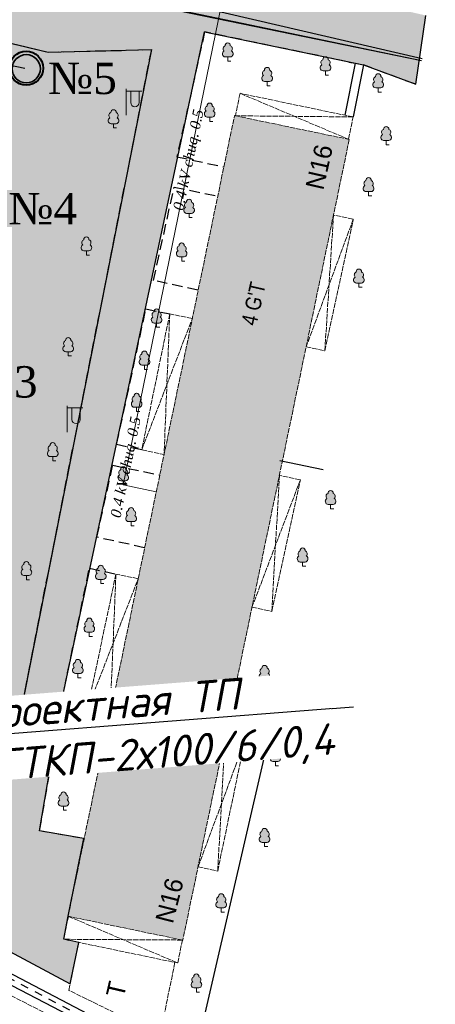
# Model space of a CAD drawing. Extents: x 352696 to 405256, y 4162769 to 4241487.
# Tile 140 of 148: x 404075 to 404115, y 4240208 to 4240302. Entities that reach past the tile are written whole.
import ezdxf
from ezdxf import colors
from ezdxf.entities.mleader import LeaderData, LeaderLine
from ezdxf.enums import TextEntityAlignment as Align
from ezdxf.math import Vec2, Vec3

# ---------------------------------------------------------------- set-up
doc = ezdxf.new("R2010")
doc.units = 0
doc.header["$LTSCALE"] = 0.5
doc.header["$MEASUREMENT"] = 0
doc.header["$PDMODE"] = 32
doc.header["$PDSIZE"] = 0.3
for name, pattern in [('Build_Contour_Resid_m1', [1, 1, 0]), ('Commnctn_Gas_Line_Ground_m1', [1, 1, 0]), ('Д_ТРОТ_ТРУБА', [3, 1.5, -1.5]), ('ЗД_СТР_РАЗВ', [3, 2, -1])]:
    doc.linetypes.add(name, pattern=pattern)
for name, color, linetype in [('(007) Здания', 7, 'Continuous'), ('(014) Водопровод', 5, 'ИК_Водопровод -------в--------'), ('(016) Кабель', 1, 'Continuous'), ('(017) Канализация', 33, 'KANALIS_K_1'), ('(019) Связь', 3, 'ИК_КАБ_СВЯЗИ'), ('(025) Дорога', 7, 'Continuous'), ('(027) Гидрография', 7, 'Continuous'), ('(040) Ограда', 7, 'Continuous'), ('--Выноски', 164, 'Continuous')]:
    doc.layers.add(name, color=color, linetype=linetype)
doc.layers.add('.', color=7, linetype='Continuous', lineweight=15)
doc.layers.add('электрика', color=1, linetype='Continuous', lineweight=120)
for name, color, linetype, true_color in [('BUILD_RESID_CNTUR_P', 7, 'Continuous', 0x000000), ('BUILD_RESID_TITLE_T', 7, 'Continuous', 0x000000), ('COMMN_OBJCT_ELCTR_B', 7, 'Continuous', 0x000000), ('COMMN_OBJCT_ELCTR_L', 7, 'Continuous', 0x000000), ('COMMN_OBJCT_ELCTR_T', 7, 'Continuous', 0x000000), ('COMMN_OBJCT_GAS##_L', 7, 'Continuous', 0x000000)]:
    doc.layers.add(name, color=color, linetype=linetype, true_color=true_color)
doc.layers.add('GREEN_VGTAT_#####_B', color=7, linetype='Continuous', lineweight=15, true_color=0x000000)
doc.styles.add('--ЭОМ', font='ARIALN.TTF')
doc.styles.add('P-131', font='txt')
doc.styles.add('S', font='txtwr', dxfattribs={"oblique": 15})
doc.styles.add('stile1', font='times.ttf')
doc.styles.add('БМ-431 (Times New Roman К)', font='timesi.ttf', dxfattribs={"height": 1})
doc.styles.add('Р-131 (Arial Narrow)', font='ARIALN.TTF', dxfattribs={"height": 1})
doc.linetypes.add('Commnctn_Electr_Cabel_Low_Unground_m1', pattern='A,4,-2,[1,Topography.shx,S=0.7,R=45,X=0,Y=0],0.001,[1,Topography.shx,S=0.7,R=315,X=0,Y=0],8,[1,Topography.shx,S=0.7,R=135,X=0,Y=0],0.001,[1,Topography.shx,S=0.7,R=225,X=0,Y=0],-2,4', length=20.002)
doc.linetypes.add('KANALIS_K_1', pattern='A,1,[">",Standard,S=1.8,R=0,X=-0.9,Y=-0.9],3,-1,["К",Standard,S=1.8,R=0,X=-0.9,Y=-0.9],-1,10', length=16)
doc.linetypes.add('ИК_Водопровод -------в--------', pattern='A,9,-0.6,["В",Standard,S=1.2,R=0,X=0,Y=-0.6],-1.2', length=10.8)
doc.linetypes.add('ИК_КАБ_СВЯЗИ', pattern='A,4,["o",Standard,S=0.5,R=0,X=0,Y=-0.125],4,-2', length=10)
doc.linetypes.add('ИК_Э_КАБ_ВН', pattern='A,8,-2,["<<",Standard,S=1,R=0,X=0,Y=-0.5],8,[">>",Standard,S=1,R=0,X=-1,Y=-0.5],-2', length=20)
doc.linetypes.add('ОГРАДА_ГЛИН', pattern='A,4,["|",Standard,S=0.8,R=0,X=0,Y=-0.8],0.5,["|",Standard,S=0.8,R=0,X=0,Y=-0.8],3.5', length=8)
doc.dimstyles.new('STANDARD$0', dxfattribs={"dimtxt": 0.15, "dimasz": 0.15, "dimexe": 0.15, "dimexo": 0.15, "dimgap": 0.05, "dimtad": 1, "dimdec": 3, "dimzin": 1, "dimdsep": 46, "dimtxsty": 'Standard', "dimblk1": 'OBLIQUE', "dimblk2": 'OBLIQUE', "dimsah": 1, "dimcen": 2.5, "dimadec": 0, "dimazin": 0, "dimtfac": 1, "dimtdec": 3, "dimtmove": 0, "dimatfit": 3, "dimldrblk": 'OBLIQUE', "dimfxl": 1, "dimtolj": 1, "dimtzin": 1, "dimarcsym": 0})

# ---------------------------------------------------------------- blocks, each defined once
blk = doc.blocks.new('ElectricFlash1_m1')
at = {"layer": 'COMMN_OBJCT_ELCTR_B', "linetype": 'Continuous', "lineweight": 9, "true_color": 0xfffffe}
blk.add_hatch(color=7, dxfattribs=at).paths.add_polyline_path([(1.25, 2.3), (0.45, 2.3), (0.45, 1.2, 1), (1.25, 1.2)])
at = {"layer": 'COMMN_OBJCT_ELCTR_B', "color": 18, "linetype": 'Continuous', "lineweight": 9, "true_color": 0x000000}
for p, q in [((0, 0), (0, 2.5)), ((0, 2.3), (1.5, 2.3)), ((0.45, 1.2), (0.45, 2.3)), ((0.45, 2.3), (1.25, 2.3)), ((1.25, 2.3), (1.25, 1.2))]:
    blk.add_line(p, q, dxfattribs=at)
blk.add_arc((0.85, 1.2), 0.4, 180, 0, dxfattribs=at)
blk = doc.blocks.new('CharacteristicFol_m1')
at = {"layer": 'GREEN_VGTAT_#####_B', "linetype": 'Continuous', "lineweight": 13, "true_color": 0xfffffe}
h = blk.add_hatch(color=7, dxfattribs=at)
h.dxf.hatch_style = 1
h.paths.add_polyline_path([(0.7, 1.95, 0.545245), (0.49, 2.94, 0.44906), (0, 3.5, 0.44906), (-0.49, 2.94, 0.545245), (-0.7, 1.95, 0.73339), (-0.48, 0.8), (0.48, 0.8, 0.73339)])
at = {"layer": 'GREEN_VGTAT_#####_B', "color": 18, "linetype": 'Continuous', "lineweight": 13, "true_color": 0x000000}
for p, q in [((-0.48, 0.8), (0.48, 0.8)), ((0, 0), (0, 0.8)), ((0, 0), (0, 0.8)), ((0, 0), (0.6, 0))]:
    blk.add_line(p, q, dxfattribs=at)
for centre, radius, start, end in [((-0.41, 1.41), 0.612, 118.4195, 263.4433), ((-0.28, 2.38), 0.602, 111.2452, 225.6501), ((0, 3), 0.501, 90.2911, 187.0229), ((0, 3), 0.501, 352.9771, 89.7089), ((0.41, 1.41), 0.612, 276.5567, 61.5805), ((0.28, 2.38), 0.602, 314.3499, 68.7548)]:
    blk.add_arc(centre, radius, start, end, dxfattribs=at)
blk = doc.blocks.new('wewewrwerwer')
at = {"layer": '(014) Водопровод', "flags": 128}
blk.add_lwpolyline([(403057.771, 4240198.611), (403081.724, 4240320.576), (403100.516, 4240315.974), (403177.328, 4240298.135)], dxfattribs=at)
at = {"layer": '(016) Кабель', "color": 1, "linetype": 'ИК_Э_КАБ_ВН'}
blk.add_lwpolyline([(403163.639, 4240237.553), (403155.729, 4240203.322), (403138.389, 4240131.677), (403124.996, 4240074.283)], dxfattribs=at)
at = {"layer": '(017) Канализация'}
blk.add_lwpolyline([(403163.706, 4240259.675), (403167.856, 4240258.83)], dxfattribs=at)
at = {"layer": '(019) Связь'}
for points in [[(403177.275, 4240297.926), (403030.1, 4240328.561)], [(403177.27, 4240297.908), (403145.233, 4240304.517)]]:
    blk.add_lwpolyline(points, dxfattribs=at)
at = {"layer": '(025) Дорога', "linetype": 'ЗД_СТР_РАЗВ'}
for points in [[(403096.912, 4240262.979), (403106.22, 4240307.19), (403141.55, 4240298.75), (403151.41, 4240298.99), (403134.69, 4240214.398), (403131.381, 4240215.69)], [(403170.314, 4240297.803), (403156.508, 4240300.682), (403153.857, 4240288.749), (403158.311, 4240287.78)], [(403176.707, 4240295.672), (403171.7, 4240297.53)], [(403155.86, 4240275.984), (403151.623, 4240276.919), (403153.592, 4240285.844), (403157.73, 4240284.984)], [(403150.49, 4240260.7), (403148.082, 4240261.201), (403150.886, 4240274.181), (403153.17, 4240273.71)], [(403150.739, 4240251.342), (403146.2, 4240252.344), (403147.719, 4240259.228), (403152.185, 4240258.3)], [(403145.3, 4240235.91), (403142.784, 4240236.433), (403145.481, 4240249.371), (403148.02, 4240248.82)], [(403144.958, 4240223.521), (403140.718, 4240224.257), (403142.438, 4240234.17), (403146.975, 4240233.227)]]:
    blk.add_lwpolyline(points, dxfattribs=at)
at = {"layer": '(027) Гидрография'}
for points in [[(403136.497, 4240210.264), (403152.754, 4240201.821), (403153.485, 4240201.329)], [(403136.94, 4240211.16), (403153.13, 4240202.68), (403153.694, 4240202.301)]]:
    blk.add_lwpolyline(points, dxfattribs=at)
at = {"layer": '(027) Гидрография', "color": 3, "linetype": 'Д_ТРОТ_ТРУБА'}
blk.add_lwpolyline([(403153.574, 4240201.744), (403152.89, 4240202.199), (403136.988, 4240210.596)], dxfattribs=at)
at = {"layer": '(040) Ограда', "linetype": 'ОГРАДА_ГЛИН'}
for points in [[(403170.915, 4240297.685), (403169.937, 4240292.714)], [(403170.314, 4240297.803), (403170.915, 4240297.685), (403171.7, 4240297.53), (403170.72, 4240292.551)]]:
    blk.add_lwpolyline(points, dxfattribs=at)
at = {"layer": 'BUILD_RESID_CNTUR_P', "color": 18, "linetype": 'Build_Contour_Resid_m1', "lineweight": 13, "true_color": 0x000000}
for points in [[(403170.277, 4240290.416), (403170.72, 4240292.55), (403159.9, 4240294.81), (403159.454, 4240292.663)], [(403159.9, 4240294.81), (403170.277, 4240290.416)], [(403170.72, 4240292.55), (403159.454, 4240292.663)], [(403166.222, 4240270.552), (403168.01, 4240270.18), (403170.74, 4240282.77), (403168.845, 4240283.164)], [(403168.01, 4240270.18), (403168.845, 4240283.164)], [(403170.74, 4240282.77), (403166.222, 4240270.552)], [(403155.333, 4240273.265), (403153.17, 4240273.71), (403150.49, 4240260.7), (403152.628, 4240260.26)], [(403153.17, 4240273.71), (403152.628, 4240260.26)], [(403150.49, 4240260.7), (403155.333, 4240273.265)], [(403161.043, 4240245.645), (403162.94, 4240245.25), (403165.67, 4240257.84), (403163.666, 4240258.257)], [(403165.67, 4240257.84), (403161.043, 4240245.645)], [(403162.94, 4240245.25), (403163.666, 4240258.257)], [(403150.157, 4240248.376), (403148.02, 4240248.82), (403145.3, 4240235.91), (403147.47, 4240235.459)], [(403145.3, 4240235.91), (403150.157, 4240248.376)], [(403148.02, 4240248.82), (403147.47, 4240235.459)], [(403155.876, 4240220.802), (403157.76, 4240220.41), (403160.348, 4240232.82), (403158.457, 4240233.213)], [(403157.76, 4240220.41), (403158.457, 4240233.213)], [(403155.876, 4240220.802), (403160.348, 4240232.82)], [(403143.02, 4240213.891), (403143.473, 4240216.073)], [(403143.476, 4240216.073), (403153.93, 4240211.615)], [(403154.385, 4240213.808), (403143.02, 4240213.88)], [(403143.02, 4240213.88), (403153.93, 4240211.615)], [(403153.67, 4240211.68), (403152.24, 4240204.75), (403143.511, 4240208.993), (403144.466, 4240213.593)], [(403153.93, 4240211.615), (403154.385, 4240213.808)]]:
    blk.add_lwpolyline(points, dxfattribs=at)
blk.add_lwpolyline([(403159.37, 4240292.68), (403170.35, 4240290.4), (403154.42, 4240213.8), (403143.44, 4240216.08)], close=True, dxfattribs=at)
at = {"layer": 'COMMN_OBJCT_ELCTR_L', "color": 1, "linetype": 'Commnctn_Electr_Cabel_Low_Unground_m1', "lineweight": 15, "true_color": 0xff0000, "flags": 128}
blk.add_lwpolyline([(403090.884, 4240350.319), (403090.423, 4240348.651), (403097.02, 4240347.097), (403091.953, 4240326.387), (403159.198, 4240308.617), (403148.726, 4240257.34), (403151.886, 4240256.693)], dxfattribs=at)
at = {"layer": 'COMMN_OBJCT_GAS##_L', "color": 30, "linetype": 'Commnctn_Gas_Line_Ground_m1', "lineweight": 15, "true_color": 0xff7d00, "flags": 128}
blk.add_lwpolyline([(403130.24, 4240160.101), (403112.009, 4240165.291), (403097.223, 4240169.499), (403090.418, 4240180.521), (403087.876, 4240188.936), (403084.255, 4240202.414), (403091.595, 4240231.929), (403121.143, 4240217.108), (403150.307, 4240202.19)], dxfattribs=at)
at = {"layer": 'COMMN_OBJCT_ELCTR_B', "color": 18, "true_color": 0x000000}
for p in [(403148.99, 4240292.73), (403143.36, 4240262.409)]:
    blk.add_blockref('ElectricFlash1_m1', p, dxfattribs=at)
at = {"layer": 'GREEN_VGTAT_#####_B', "color": 18, "true_color": 0x000000, "xscale": 0.5, "yscale": 0.5, "zscale": 0.5}
for p in [(403158.721, 4240297.888), (403168.08, 4240296.558), (403162.491, 4240295.539), (403173.122, 4240294.933), (403147.79, 4240291.495), (403156.992, 4240292.127), (403173.884, 4240289.887), (403172.201, 4240285.003), (403155.02, 4240282.919), (403145.193, 4240279.332), (403154.313, 4240278.759), (403171.274, 4240276.25), (403151.915, 4240272.433), (403143.454, 4240269.689), (403150.75, 4240268.405), (403150.005, 4240264.372), (403141.972, 4240259.654), (403148.726, 4240257.34), (403168.567, 4240255.067), (403149.472, 4240253.436), (403165.89, 4240249.571), (403139.451, 4240248.274), (403146.569, 4240247.906), (403145.474, 4240242.859), (403144.379, 4240238.906), (403162.247, 4240238.336), (403143.931, 4240231.78), (403163.28, 4240230.481), (403143.005, 4240226.227), (403162.247, 4240222.741), (403158.098, 4240216.49), (403155.719, 4240208.829)]:
    blk.add_blockref('CharacteristicFol_m1', p, dxfattribs=at)
at = {"layer": '(007) Здания', "style": 'P-131'}
for s, rotation, p in [('N16', 77.18806, (403167.853, 4240285.474)), ('N16', 75.67232, (403153.462, 4240215.299)), ('T', 76.88642, (403148.759, 4240208.195))]:
    blk.add_text(s, height=1.75, rotation=rotation, dxfattribs=at).set_placement(p)
at = {"color": 7, "style": 'S', "oblique": 15, "flags": 8}
blk.add_attdef('SK', (403148.112, 4240555.257), '', height=2, dxfattribs=at)
at = {"layer": 'BUILD_RESID_TITLE_T', "color": 18, "true_color": 0x000000, "style": 'Р-131 (Arial Narrow)'}
for p in [(403161.449, 4240272.499), (403153.221, 4240233.783)]:
    blk.add_text("4 G'T", height=1.5, rotation=77.18806, dxfattribs=at).set_placement(p)
at = {"layer": 'COMMN_OBJCT_ELCTR_T', "color": 18, "linetype": 'Continuous', "true_color": 0x000000, "style": 'БМ-431 (Times New Roman К)'}
for p in [(403155.072, 4240288.416), (403149.069, 4240259.023)]:
    blk.add_text('0.4 kV chuq. 0.5', height=1, rotation=78.45736, dxfattribs=at).set_placement(p, align=Align.MIDDLE)
blk = doc.blocks.new('rew342342324432')
at = {"layer": '(007) Здания', "lineweight": 30, "transparency": 33554534}
h = blk.add_hatch(color=63, dxfattribs=at)
h.dxf.hatch_style = 1
h.paths.add_polyline_path([(403596.127, 4240233.14), (403597.15, 4240238.264), (403623.717, 4240232.959), (403637.949, 4240299.611), (403641.55, 4240298.761), (403651.41, 4240299.001), (403634.69, 4240214.398), (403631.702, 4240215.565)])
at = {"layer": '.', "lineweight": 30, "ltscale": 100, "true_color": 0x636466, "transparency": 33554687}
h = blk.add_hatch(color=251, dxfattribs=at)
h.dxf.hatch_style = 1
h.paths.add_polyline_path([(403600.898, 4240321.525), (403584.465, 4240325.672), (403584.298, 4240325.794), (403534.038, 4240338.478), (403533.327, 4240335.663), (403656.58, 4240304.35), (403642.39, 4240302.741), (403577.056, 4240318.238), (403576.36, 4240314.851), (403575.71, 4240311.441), (403570.94, 4240286.281), (403568.08, 4240270.111), (403565.06, 4240255.752), (403563.18, 4240247.611), (403566.277, 4240246.07), (403579.82, 4240313.46), (403606.22, 4240307.19), (403641.55, 4240298.761), (403651.41, 4240299.001), (403636.821, 4240225.177), (403634.69, 4240214.408), (403643.64, 4240209.617), (403644.464, 4240213.581), (403643.02, 4240213.891), (403643.442, 4240216.087), (403644.958, 4240223.521), (403640.718, 4240224.257), (403642.784, 4240236.433), (403656.508, 4240300.682), (403671.7, 4240297.541), (403676.707, 4240295.672), (403677.691, 4240302.252), (403663.792, 4240305.48), (403655.837, 4240307.657), (403604.758, 4240320.613)])
at = {"linetype": 'Continuous'}
blk.add_lwpolyline([(403606.22, 4240307.19), (403641.55, 4240298.761), (403651.41, 4240299.001), (403636.821, 4240225.177), (403634.69, 4240214.408), (403643.64, 4240209.617), (403644.464, 4240213.581), (403643.02, 4240213.891), (403643.442, 4240216.087), (403644.958, 4240223.521), (403640.718, 4240224.257), (403642.784, 4240236.433), (403656.508, 4240300.682), (403671.7, 4240297.541), (403676.707, 4240295.672), (403677.691, 4240302.252)], dxfattribs=at)
blk.add_lwpolyline([(403596.127, 4240233.14), (403597.15, 4240238.264), (403623.717, 4240232.959), (403637.949, 4240299.611), (403641.55, 4240298.761), (403651.41, 4240299.001), (403634.69, 4240214.398), (403631.702, 4240215.565)], close=True, dxfattribs=at)
blk = doc.blocks.new('rw32234324324324')
at = {"layer": '.'}
h = blk.add_hatch(color=41, dxfattribs=at)
h.dxf.hatch_style = 1
h.paths.add_polyline_path([(403591.26, 4240332.78), (403593.82, 4240344.55), (403535.09, 4240357.25), (403532.64, 4240345.31)])
h.paths.add_polyline_path([(403635.758, 4240323.046), (403637.05, 4240329.43), (403637.292, 4240329.378), (403638.43, 4240334.64), (403609.16, 4240340.97), (403606.562, 4240328.954)])
h.paths.add_polyline_path([(403637.05, 4240329.43), (403666.52, 4240322.89), (403664.12, 4240311.03), (403634.65, 4240317.57)])
h.paths.add_polyline_path([(403669.51, 4240335.35), (403681.23, 4240332.59), (403677.84, 4240316.79), (403677.7, 4240316.824), (403674.6, 4240303.23), (403664.18, 4240305.54), (403668.506, 4240324.513), (403667.51, 4240324.7)])
h.paths.add_polyline_path([(403659.37, 4240292.68), (403670.35, 4240290.4), (403654.42, 4240213.8), (403643.44, 4240216.08)])
h.paths.add_polyline_path([(403583.07, 4240274.78), (403576.78, 4240245.53), (403588.44, 4240243.25), (403594.73, 4240272.5)])
h.paths.add_polyline_path([(403572.37, 4240237.63), (403585.55, 4240234.42), (403578.91, 4240207.77), (403565.73, 4240210.98)])
h.paths.add_polyline_path([(403584.66, 4240305.1), (403578.37, 4240275.85), (403589.67, 4240273.63), (403590.89, 4240279.317), (403596.292, 4240278.28), (403598.443, 4240290.374), (403593.729, 4240291.171), (403595.96, 4240302.88)])
h.paths.add_polyline_path([(403585.05, 4240202.81), (403587.88, 4240215.02), (403651.11, 4240199.83), (403648.22, 4240187.61)])
h.paths.add_polyline_path([(403609.98, 4240297.66), (403615.443, 4240296.498), (403614.194, 4240290.629), (403608.731, 4240291.792)])
h.paths.add_polyline_path([(403601.481, 4240257.717), (403622, 4240253.62), (403623.19, 4240259.58), (403607.566, 4240262.7), (403608.61, 4240268.92), (403609.772, 4240268.725), (403611.4, 4240276.88), (403605.812, 4240278.07)])
h.paths.add_polyline_path([(403628.997, 4240289.469), (403629.83, 4240293.46), (403623.87, 4240294.705), (403623.037, 4240290.713)])
at = {"layer": 'BUILD_RESID_CNTUR_P', "color": 18, "linetype": 'Build_Contour_Resid_m1', "lineweight": 13, "true_color": 0x000000}
blk.add_lwpolyline([(403659.37, 4240292.68), (403670.35, 4240290.4), (403654.42, 4240213.8), (403643.44, 4240216.08), (403659.37, 4240292.68)], dxfattribs=at)
blk = doc.blocks.new('_None')
blk = doc.blocks.new('млоатмоат')
at = {"lineweight": 0}
h = blk.add_hatch(color=1, dxfattribs=at)
h.dxf.hatch_style = 1
h.paths.add_polyline_path([(713526.481, 400988.581, 0.014118), (713526.466, 400988.512, -0.191896), (713526.506, 400988.222, -0.080123), (713526.457, 400988.107, 0.825128), (713528.908, 400987.983, 1)])
at = {"layer": 'электрика', "color": 0, "lineweight": 40}
blk.add_circle((713527.673, 400988.322, -2.577), 1.5, dxfattribs=at)
at = {"layer": 'электрика', "color": 6, "lineweight": 35}
blk.add_circle((713527.678, 400988.275), 1.25, dxfattribs=at)
blk = doc.blocks.new('_Oblique')
at = {"color": 0, "linetype": 'ByBlock', "lineweight": -2}
blk.add_line((-0.5, -0.5), (0.5, 0.5), dxfattribs=at)
blk = doc.blocks.new('*D299')
at = {"color": 0, "linetype": 'Continuous', "lineweight": -2, "transparency": 16777216}
for p, q in [((404072.421, 4240297.882), (404069.036, 4240281.223)), ((404075.812, 4240297.193), (404072.274, 4240297.912)), ((404072.427, 4240280.533), (404068.889, 4240281.252))]:
    blk.add_line(p, q, dxfattribs=at)
at = {"layer": 'Defpoints', "color": 0, "linetype": 'Continuous', "lineweight": 50, "transparency": 16777216}
for p in [(404075.959, 4240297.163), (404069.036, 4240281.223), (404072.574, 4240280.504)]:
    blk.add_point(p, dxfattribs=at)
at = {"color": 0, "linetype": 'Continuous', "lineweight": -2, "transparency": 16777216, "xscale": 0.15, "yscale": 0.15, "zscale": 0.15}
for p, rotation in [((404072.421, 4240297.882), 78.51498187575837), ((404069.036, 4240281.223), 258.5149818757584)]:
    blk.add_blockref('_Oblique', p, dxfattribs=dict(at, rotation=rotation))
at = {"color": 0, "linetype": 'Continuous', "lineweight": 50, "transparency": 16777216, "insert": (404069.699, 4240289.761), "char_height": 2, "attachment_point": 5, "rotation": 78.51498}
blk.add_mtext('\\A1;17.000', dxfattribs=at)

msp = doc.modelspace()

# ---------------------------------------------------------------- hatches: boundary and pattern name
at = {"layer": '.', "lineweight": 20, "ltscale": 100, "true_color": 0xffffff}
h = msp.add_hatch(color=7, dxfattribs=at)
h.dxf.hatch_style = 1
h.paths.add_polyline_path([(404243.2569, 4240159.2004), (404243.2569, 4240381.9504), (403943.045, 4240381.9504), (403943.045, 4240159.2004)])
h.paths.add_polyline_path([(404239.5069, 4240206.3173), (404239.5069, 4240172.6986), (403958.045, 4240172.6986), (403958.045, 4240378.2004), (404239.5069, 4240378.2004)], flags=16)

# ---------------------------------------------------------------- block references
at = {"layer": '(007) Здания', "lineweight": 100, "transparency": 33554687, "xscale": 1.08, "yscale": 1.08, "zscale": 1.08}
msp.add_blockref('млоатмоат', (-366533.9327, 3807229.8258), dxfattribs=at)
at = {"color": 1, "linetype": 'Continuous', "lineweight": 50}
for name, p in [('wewewrwerwer', (936.52, 0)), ('rw32234324324324', (436.52, 0)), ('rew342342324432', (436.52, 0))]:
    msp.add_blockref(name, p, dxfattribs=at)

# ---------------------------------------------------------------- texts
at = {"color": 0, "lineweight": 30, "ltscale": 30, "char_height": 3, "width": 4.662101, "attachment_point": 1, "style": 'stile1'}
for s, insert in [('{\\C1;№5}', (404078.0418, 4240297.7405, 386.797)), ('{\\C1;№4}', (404074.2446, 4240285.27, 386.797)), ('{\\C1;№3}', (404070.4571, 4240268.7099, 386.797))]:
    msp.add_mtext(s, dxfattribs=dict(at, insert=insert))

# ---------------------------------------------------------------- dimensions: what is measured, and where the dimension line sits
at = {"color": 18, "linetype": 'Continuous', "lineweight": 50, "true_color": 0x000000}
dim = msp.add_aligned_dim(p1=(404075.9593, 4240297.1631), p2=(404072.5744, 4240280.5035), distance=-3.611, dimstyle='STANDARD$0', override={"dimtxt": 2}, dxfattribs=at)
dim.commit()
dim.dimension.update_dxf_attribs({"geometry": '*D299', "text_midpoint": (404069.6992, 4240289.7614)})

# ---------------------------------------------------------------- next in the draw order: leaders
at = {"layer": '--Выноски', "linetype": 'Continuous'}
ml = msp.add_multileader_mtext('Standard', dxfattribs=at)
ml.set_content('{\\fISOCPEUR|b1|i1|c204|p34;Проектная ТП\\P2ГТКП-2х\\fISOCPEUR|b1|i1|c0|p34;1\\fISOCPEUR|b1|i1|c204|p34;0\\fISOCPEUR|b1|i1|c0|p34;0\\fISOCPEUR|b1|i1|c204|p34;/\\fISOCPEUR|b1|i1|c0|p34;6\\fISOCPEUR|b1|i1|c204|p34;/0,4}', color=256, style='--ЭОМ')
ml.set_leader_properties(color=256)
ml.set_arrow_properties(name='NONE')
ml.build(insert=Vec2(0, 0))
ml.multileader.update_dxf_attribs({"has_dogleg": 0, "text_left_attachment_type": 6, "text_right_attachment_type": 6, "dogleg_length": 1, "arrow_head_size": 0})
ctx = ml.context
ctx.base_point, ctx.char_height, ctx.arrow_head_size, ctx.landing_gap_size, ctx.plane_origin, ctx.plane_x_axis, ctx.plane_y_axis = Vec3(404070.2006, 4240233.23), 3, 0, 0.5, Vec3(404116.3986, 4240242.6078), Vec3(0.9969589, 0.0779289), Vec3(-0.0779289, 0.9969589)
ctx.left_attachment, ctx.right_attachment = 6, 6
notes = []
notes.append((ctx, [(0, (1, 1, 0), (404069.2037, 4240233.1521), (0.9969589, 0.0779289), 1, [(0, [(404062.7463, 4240220.1801)], 0, [])])]))
ctx.mtext.insert, ctx.mtext.text_direction, ctx.mtext.rotation, ctx.mtext.flow_direction = Vec3(404070.4186, 4240236.858), Vec3(0.9969589, 0.0779289), 0.078008, 5
ctx.mtext.has_bg_fill, ctx.mtext.bg_color, ctx.mtext.bg_scale_factor, ctx.mtext.bg_transparency, ctx.mtext.use_window_bg_color = 1, -1073741824, 1, 0, 1
for ctx, leaders in notes:
    for number, flags, end, landing, length, lines in leaders:
        leader = LeaderData()
        leader.index, (leader.has_last_leader_line, leader.has_dogleg_vector, leader.attachment_direction) = number, flags
        leader.last_leader_point, leader.dogleg_vector, leader.dogleg_length = Vec3(end), Vec3(landing), length
        for number, points, colour, breaks in lines:
            line = LeaderLine()
            line.index, line.vertices, line.color, line.breaks = number, Vec3.list(points), colors.encode_raw_color(colour), breaks
            leader.lines.append(line)
        ctx.leaders.append(leader)

doc.saveas('drawing.dxf')
